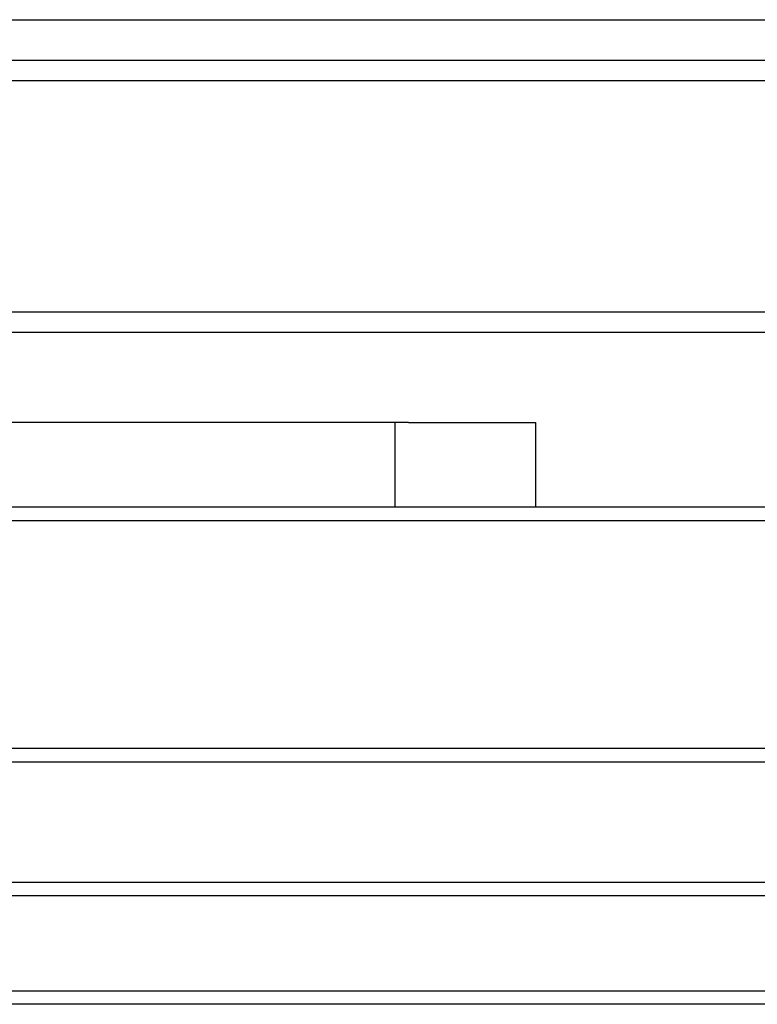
# Model space of a CAD drawing. Extents: x -1763 to 4575, y -3429 to 1051.
# Tile 100 of 174: x 3122 to 3133, y -2472 to -2458. Entities that reach past the tile are written whole.
import ezdxf

# ---------------------------------------------------------------- set-up
doc = ezdxf.new("R2010")
doc.units = 0
doc.linetypes.add('DASHED', pattern=[15, 7, -8])
doc.layers.get('0').update_dxf_attribs({"linetype": 'CONTINUOUS'})
doc.layers.add('1', color=7, linetype='CONTINUOUS')

# ---------------------------------------------------------------- blocks, each defined once
blk = doc.blocks.new('Z-STACK', base_point=(-660.966, -2583.474))
at = {"color": 4, "linetype": 'CONTINUOUS'}
for p, q in [((3100.745, -2457.66), (3179.585, -2457.66)), ((3136.881, -2458.26), (3121.719, -2458.26)), ((3136.927, -2458.56), (3121.805, -2458.56)), ((3121.899, -2461.96), (3136.927, -2461.96)), ((3122.017, -2462.26), (3136.491, -2462.26))]:
    blk.add_line(p, q, dxfattribs=at)
at = {"color": 7, "linetype": 'CONTINUOUS'}
for p, q in [((3124.725, -2463.59), (3121.829, -2463.59)), ((3125.886, -2463.59), (3124.725, -2463.59)), ((3125.888, -2463.59), (3125.886, -2463.59)), ((3125.971, -2463.59), (3125.888, -2463.59)), ((3126.334, -2463.59), (3125.971, -2463.59)), ((3126.385, -2463.59), (3126.334, -2463.59)), ((3126.539, -2463.59), (3126.385, -2463.59)), ((3126.581, -2463.59), (3126.539, -2463.59)), ((3126.597, -2463.59), (3126.581, -2463.59)), ((3126.712, -2463.59), (3126.597, -2463.59)), ((3127.086, -2463.59), (3126.712, -2463.59)), ((3127.612, -2463.59), (3127.086, -2463.59)), ((3127.624, -2463.59), (3127.612, -2463.59)), ((3127.652, -2463.59), (3127.624, -2463.59)), ((3127.736, -2463.59), (3127.652, -2463.59)), ((3127.765, -2463.59), (3127.736, -2463.59)), ((3127.771, -2463.59), (3127.765, -2463.59)), ((3127.785, -2463.59), (3127.771, -2463.59)), ((3128.003, -2463.59), (3127.785, -2463.59)), ((3128.201, -2463.59), (3128.003, -2463.59)), ((3128.201, -2463.59), (3128.99, -2463.59)), ((3128.99, -2463.59), (3128.997, -2463.59)), ((3128.997, -2463.59), (3129.103, -2463.59)), ((3129.103, -2463.59), (3129.119, -2463.59)), ((3129.119, -2463.59), (3129.277, -2463.59)), ((3129.277, -2463.59), (3129.359, -2463.59)), ((3129.359, -2463.59), (3129.425, -2463.59)), ((3129.425, -2463.59), (3129.868, -2463.59)), ((3129.868, -2463.59), (3129.952, -2463.59)), ((3129.952, -2463.59), (3129.969, -2463.59)), ((3129.969, -2463.59), (3130.069, -2463.59)), ((3130.069, -2463.59), (3130.075, -2463.59)), ((3130.075, -2464.84), (3130.075, -2463.59)), ((3123.129, -2464.84), (3121.121, -2464.84)), ((3127.086, -2464.84), (3123.129, -2464.84)), ((3128.003, -2464.84), (3127.086, -2464.84)), ((3129.359, -2464.84), (3128.003, -2464.84)), ((3130.075, -2464.84), (3129.359, -2464.84)), ((3134.121, -2464.84), (3130.075, -2464.84)), ((3144.311, -2465.04), (3091.668, -2465.04)), ((3107.183, -2468.39), (3144.311, -2468.39)), ((3113.783, -2468.59), (3124.275, -2468.59)), ((3124.275, -2468.59), (3126.075, -2468.59)), ((3126.075, -2468.59), (3127.286, -2468.59)), ((3127.286, -2468.59), (3127.884, -2468.59)), ((3127.884, -2468.59), (3128.075, -2468.59)), ((3128.075, -2468.59), (3129.875, -2468.59)), ((3129.875, -2468.59), (3130.673, -2468.59)), ((3130.673, -2468.59), (3131.086, -2468.59)), ((3131.086, -2468.59), (3132.886, -2468.59)), ((3132.886, -2468.59), (3143.557, -2468.59)), ((3121.774, -2470.36), (3144.311, -2470.36)), ((3121.694, -2470.56), (3144.311, -2470.56)), ((3065.44, -2471.96), (3144.311, -2471.96)), ((3139.994, -2472.16), (3104.432, -2472.16))]:
    blk.add_line(p, q, dxfattribs=at)
at = {"color": 7, "linetype": 'DASHED'}
for p, q in [((3125.886, -2463.59), (3124.725, -2463.59)), ((3125.888, -2463.59), (3125.886, -2463.59)), ((3125.971, -2463.59), (3125.888, -2463.59)), ((3126.334, -2463.59), (3125.971, -2463.59)), ((3126.385, -2463.59), (3126.334, -2463.59)), ((3126.539, -2463.59), (3126.385, -2463.59)), ((3126.581, -2463.59), (3126.539, -2463.59)), ((3126.597, -2463.59), (3126.581, -2463.59)), ((3126.712, -2463.59), (3126.597, -2463.59)), ((3127.086, -2463.59), (3126.712, -2463.59)), ((3127.612, -2463.59), (3127.086, -2463.59)), ((3127.624, -2463.59), (3127.612, -2463.59)), ((3127.652, -2463.59), (3127.624, -2463.59)), ((3127.736, -2463.59), (3127.652, -2463.59)), ((3127.765, -2463.59), (3127.736, -2463.59)), ((3127.771, -2463.59), (3127.765, -2463.59)), ((3127.785, -2463.59), (3127.771, -2463.59)), ((3128.003, -2463.59), (3127.785, -2463.59)), ((3128.201, -2463.59), (3128.003, -2463.59)), ((3128.201, -2463.59), (3128.99, -2463.59)), ((3128.99, -2463.59), (3128.997, -2463.59)), ((3128.997, -2463.59), (3129.103, -2463.59)), ((3129.103, -2463.59), (3129.119, -2463.59)), ((3129.119, -2463.59), (3129.277, -2463.59)), ((3129.277, -2463.59), (3129.359, -2463.59)), ((3129.359, -2463.59), (3130.075, -2463.59)), ((3123.129, -2464.84), (3121.121, -2464.84)), ((3127.086, -2464.84), (3123.129, -2464.84)), ((3128.003, -2464.84), (3127.086, -2464.84)), ((3129.359, -2464.84), (3128.003, -2464.84)), ((3130.075, -2464.84), (3129.359, -2464.84)), ((3124.275, -2468.59), (3126.075, -2468.59)), ((3126.075, -2468.59), (3127.286, -2468.59)), ((3126.075, -2468.59), (3127.286, -2468.59)), ((3127.286, -2468.59), (3127.884, -2468.59)), ((3127.286, -2468.59), (3127.884, -2468.59)), ((3127.286, -2468.59), (3127.884, -2468.59)), ((3127.884, -2468.59), (3128.075, -2468.59)), ((3127.884, -2468.59), (3128.075, -2468.59)), ((3127.884, -2468.59), (3128.075, -2468.59)), ((3128.075, -2468.59), (3129.875, -2468.59)), ((3128.075, -2468.59), (3129.875, -2468.59)), ((3129.875, -2468.59), (3130.673, -2468.59)), ((3130.673, -2468.59), (3131.086, -2468.59)), ((3131.086, -2468.59), (3132.886, -2468.59))]:
    blk.add_line(p, q, dxfattribs=at)
at = {"color": 1, "linetype": 'CONTINUOUS'}
blk.add_line((3128.003, -2464.84), (3128.003, -2463.59), dxfattribs=at)
at = {"color": 5, "linetype": 'DASHED'}
blk.add_line((3139.993, -2472.16), (3104.432, -2472.16), dxfattribs=at)

msp = doc.modelspace()

# ---------------------------------------------------------------- block references
at = {"layer": '1'}
msp.add_blockref('Z-STACK', (-660.966, -2583.474), dxfattribs=at)

doc.saveas('drawing.dxf')
